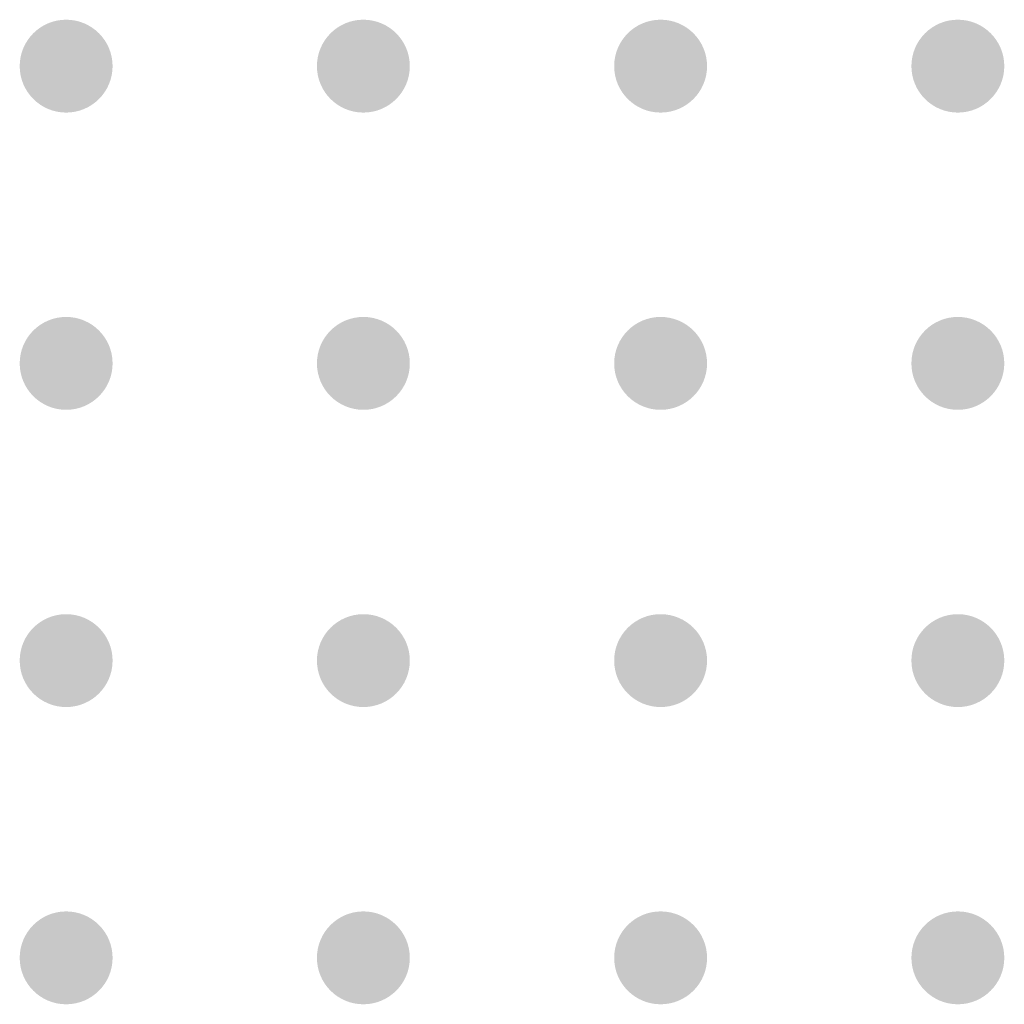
# Model space of a CAD drawing. Header units: inches. Extents: x 3 to 137, y 3 to 137.
# Tile 1 of 5: x 3 to 57, y 3 to 57. Entities that reach past the tile are written whole.
import ezdxf

# ---------------------------------------------------------------- set-up
doc = ezdxf.new("R2010")
doc.units = ezdxf.units.IN
doc.layers.add('Pad Holes', color=156, linetype='Continuous')
doc.layers.add('Top Solder', color=216, linetype='Continuous')

msp = doc.modelspace()

# ---------------------------------------------------------------- hatches: boundary and pattern name
at = {"layer": 'Pad Holes'}
h = msp.add_hatch(color=7, dxfattribs=at)
edge = h.paths.add_edge_path()
edge.add_arc((6, 54), 1.75, 0, 360)
h = msp.add_hatch(color=7, dxfattribs=at)
edge = h.paths.add_edge_path()
edge.add_arc((22, 54), 1.75, 0, 360)
h = msp.add_hatch(color=7, dxfattribs=at)
edge = h.paths.add_edge_path()
edge.add_arc((38, 54), 1.75, 0, 360)
h = msp.add_hatch(color=7, dxfattribs=at)
edge = h.paths.add_edge_path()
edge.add_arc((54, 54), 1.75, 0, 360)
h = msp.add_hatch(color=7, dxfattribs=at)
edge = h.paths.add_edge_path()
edge.add_arc((6, 38), 1.75, 0, 360)
h = msp.add_hatch(color=7, dxfattribs=at)
edge = h.paths.add_edge_path()
edge.add_arc((22, 38), 1.75, 0, 360)
h = msp.add_hatch(color=7, dxfattribs=at)
edge = h.paths.add_edge_path()
edge.add_arc((38, 38), 1.75, 0, 360)
h = msp.add_hatch(color=7, dxfattribs=at)
edge = h.paths.add_edge_path()
edge.add_arc((54, 38), 1.75, 0, 360)
h = msp.add_hatch(color=7, dxfattribs=at)
edge = h.paths.add_edge_path()
edge.add_arc((6, 22), 1.75, 0, 360)
h = msp.add_hatch(color=7, dxfattribs=at)
edge = h.paths.add_edge_path()
edge.add_arc((22, 22), 1.75, 0, 360)
h = msp.add_hatch(color=7, dxfattribs=at)
edge = h.paths.add_edge_path()
edge.add_arc((38, 22), 1.75, 0, 360)
h = msp.add_hatch(color=7, dxfattribs=at)
edge = h.paths.add_edge_path()
edge.add_arc((54, 22), 1.75, 0, 360)
h = msp.add_hatch(color=7, dxfattribs=at)
edge = h.paths.add_edge_path()
edge.add_arc((6, 6), 1.75, 0, 360)
h = msp.add_hatch(color=7, dxfattribs=at)
edge = h.paths.add_edge_path()
edge.add_arc((22, 6), 1.75, 0, 360)
h = msp.add_hatch(color=7, dxfattribs=at)
edge = h.paths.add_edge_path()
edge.add_arc((38, 6), 1.75, 0, 360)
h = msp.add_hatch(color=7, dxfattribs=at)
edge = h.paths.add_edge_path()
edge.add_arc((54, 6), 1.75, 0, 360)
at = {"layer": 'Top Solder'}
h = msp.add_hatch(color=216, dxfattribs=at)
edge = h.paths.add_edge_path()
edge.add_arc((6, 54), 2.5, 0, 360)
h = msp.add_hatch(color=216, dxfattribs=at)
edge = h.paths.add_edge_path()
edge.add_arc((22, 54), 2.5, 0, 360)
h = msp.add_hatch(color=216, dxfattribs=at)
edge = h.paths.add_edge_path()
edge.add_arc((38, 54), 2.5, 0, 360)
h = msp.add_hatch(color=216, dxfattribs=at)
edge = h.paths.add_edge_path()
edge.add_arc((54, 54), 2.5, 0, 360)
h = msp.add_hatch(color=216, dxfattribs=at)
edge = h.paths.add_edge_path()
edge.add_arc((6, 38), 2.5, 0, 360)
h = msp.add_hatch(color=216, dxfattribs=at)
edge = h.paths.add_edge_path()
edge.add_arc((22, 38), 2.5, 0, 360)
h = msp.add_hatch(color=216, dxfattribs=at)
edge = h.paths.add_edge_path()
edge.add_arc((38, 38), 2.5, 0, 360)
h = msp.add_hatch(color=216, dxfattribs=at)
edge = h.paths.add_edge_path()
edge.add_arc((54, 38), 2.5, 0, 360)
h = msp.add_hatch(color=216, dxfattribs=at)
edge = h.paths.add_edge_path()
edge.add_arc((6, 22), 2.5, 0, 360)
h = msp.add_hatch(color=216, dxfattribs=at)
edge = h.paths.add_edge_path()
edge.add_arc((22, 22), 2.5, 0, 360)
h = msp.add_hatch(color=216, dxfattribs=at)
edge = h.paths.add_edge_path()
edge.add_arc((38, 22), 2.5, 0, 360)
h = msp.add_hatch(color=216, dxfattribs=at)
edge = h.paths.add_edge_path()
edge.add_arc((54, 22), 2.5, 0, 360)
h = msp.add_hatch(color=216, dxfattribs=at)
edge = h.paths.add_edge_path()
edge.add_arc((6, 6), 2.5, 0, 360)
h = msp.add_hatch(color=216, dxfattribs=at)
edge = h.paths.add_edge_path()
edge.add_arc((22, 6), 2.5, 0, 360)
h = msp.add_hatch(color=216, dxfattribs=at)
edge = h.paths.add_edge_path()
edge.add_arc((38, 6), 2.5, 0, 360)
h = msp.add_hatch(color=216, dxfattribs=at)
edge = h.paths.add_edge_path()
edge.add_arc((54, 6), 2.5, 0, 360)

doc.saveas('drawing.dxf')
